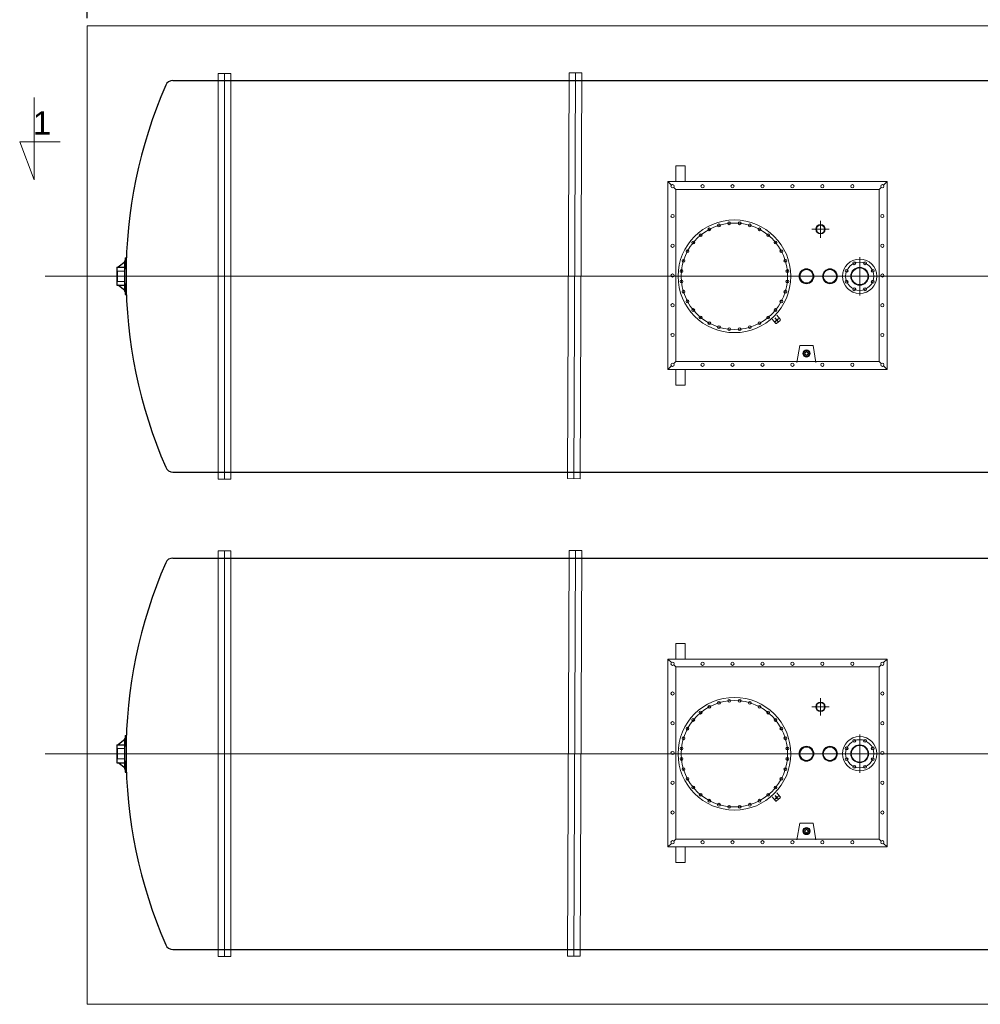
# Model space of a CAD drawing. Header units: millimetres. Extents: x -387992 to 11255, y 102926 to 380857.
# Tile 20 of 27: x -387938 to -381803, y 301147 to 307436. Entities that reach past the tile are written whole.
import ezdxf

# ---------------------------------------------------------------- set-up
doc = ezdxf.new("R2010")
doc.units = ezdxf.units.MM
doc.header["$MEASUREMENT"] = 0
doc.linetypes.add('CENTER', pattern=[0.55, 0.37, -0.06, 0.06, -0.06])
for name, color, linetype, lineweight in [('a___widokowa_0.3_Nr_pióra__5', 7, 'Continuous', 25), ('AOS BETON', 7, 'Continuous', 18), ('AOS OPIS', 7, 'Continuous', 9), ('AOS OS', 7, 'Continuous', 5), ('AOS STAL', 7, 'Continuous', 13), ('AOS WYMIAR', 7, 'Continuous', 9), ('AOS_OPIS', 7, 'Continuous', 9)]:
    doc.layers.add(name, color=color, linetype=linetype, lineweight=lineweight)
doc.layers.add('osie', color=1, linetype='CENTER')
doc.styles.add('ARIAL', font='arial.ttf')
doc.styles.add('wymiary_opis', font='simplex.shx', dxfattribs={"width": 0.8})
doc.dimstyles.new('BB 1-50', dxfattribs={"dimtxt": 100, "dimasz": 50, "dimexe": 10, "dimexo": 100, "dimgap": 30, "dimtad": 1, "dimlfac": -1, "dimzin": 12, "dimdsep": 46, "dimtxsty": 'wymiary_opis', "dimblk": 'ARCHTICK', "dimcen": 45, "dimdle": 10, "dimclrd": 256, "dimclre": 256, "dimadec": 0, "dimazin": 0, "dimtfac": 1, "dimtix": 1, "dimtmove": 2, "dimatfit": 3, "dimfxl": 1, "dimtolj": 1, "dimtzin": 0, "dimarcsym": 0})

# ---------------------------------------------------------------- blocks, each defined once
blk = doc.blocks.new('_ArchTick')
at = {"color": 0, "linetype": 'ByBlock', "const_width": 0.15}
blk.add_lwpolyline([(-0.5, -0.5), (0.5, 0.5)], dxfattribs=at)
blk = doc.blocks.new('*D1008')
at = {"layer": 'AOS WYMIAR', "lineweight": -2, "transparency": 16777216}
for p, q in [((-387517.3, 308125.9), (-374195.9, 308125.9)), ((-387507.3, 307446.8), (-387507.3, 308135.9)), ((-374205.9, 307446.8), (-374205.9, 308135.9))]:
    blk.add_line(p, q, dxfattribs=at)
at = {"layer": 'Defpoints', "color": 0, "transparency": 16777216}
for p in [(-374205.9, 308125.9), (-387507.3, 307346.8, 0), (-374205.9, 307346.8, 0)]:
    blk.add_point(p, dxfattribs=at)
at = {"layer": 'AOS WYMIAR', "lineweight": -2, "transparency": 16777216, "xscale": 50, "yscale": 50, "zscale": 50, "rotation": 180}
blk.add_blockref('_ArchTick', (-387507.3, 308125.9), dxfattribs=at)
at = {"layer": 'AOS WYMIAR', "lineweight": -2, "transparency": 16777216, "xscale": 50, "yscale": 50, "zscale": 50}
blk.add_blockref('_ArchTick', (-374205.9, 308125.9), dxfattribs=at)
at = {"layer": 'AOS WYMIAR', "color": 0, "transparency": 16777216, "insert": (-380856.6, 308205.9), "char_height": 100, "attachment_point": 5, "style": 'wymiary_opis'}
blk.add_mtext('\\A1;13300', dxfattribs=at)
blk = doc.blocks.new('A$C362D00BD')
for p, q in [((53, 209.9), (8.7, 174)), ((54.8, 234), (64.5, 234)), ((0, 174), (0, 60)), ((0, 174), (51.1, 174)), ((0, 60), (51.1, 60)), ((53, 24.1), (8.7, 60)), ((54.8, 0), (64.5, 0))]:
    blk.add_line(p, q)
blk.add_arc((1474.1, 117), 1424.1, 175.28738, 184.71262)
blk = doc.blocks.new('UZIOM')
for p, q in [((-8.1, -20.1), (-30.4, 5.8)), ((22.2, 6), (-0.1, 31.9)), ((-1, -20.7), (21.7, -1.1))]:
    blk.add_line(p, q)
blk.add_circle((0, 0), 5)
for centre, start, end in [((18.5, 2.7), 310.73435, 40.73435), ((-4.3, -16.9), 220.73435, 310.73435)]:
    blk.add_arc(centre, 5, start, end)
at = {"layer": 'osie'}
for p, q in [((-10.8, -9.3), (11.9, 10.3)), ((10.4, -10.9), (-9.2, 11.9))]:
    blk.add_line(p, q, dxfattribs=at)
blk = doc.blocks.new('1200x1400')
for p, q in [((7192.1, -5603.8), (7192.1, -5503.8)), ((7192.1, -5503.8), (7252.1, -5503.8)), ((7252.1, -5603.8), (7252.1, -5503.8)), ((7142.1, -6803.8), (7142.1, -5603.8)), ((7142.1, -5603.8), (8542.1, -5603.8)), ((8542.1, -5603.8), (7142.1, -5603.8)), ((7142.1, -5603.8), (7164.9, -5626.6)), ((7142.1, -5603.8), (7164.9, -5626.6)), ((7179.3, -5641), (7192.1, -5653.8)), ((7179.3, -5641), (7192.1, -5653.8)), ((7192.1, -6753.8), (7192.1, -5653.8)), ((7192.1, -5653.8), (8492.1, -5653.8)), ((8492.1, -5653.8), (7192.1, -5653.8)), ((8504.9, -5641), (8492.1, -5653.8)), ((8504.9, -5641), (8492.1, -5653.8)), ((8504.9, -5641), (8492.1, -5653.8)), ((8504.9, -5641), (8492.1, -5653.8)), ((8504.9, -5641), (8492.1, -5653.8)), ((8504.9, -5641), (8492.1, -5653.8)), ((8504.9, -5641), (8492.1, -5653.8)), ((8492.1, -6753.8), (8492.1, -5653.8)), ((8492.1, -6753.8), (8492.1, -5653.8)), ((8542.1, -5603.8), (8519.3, -5626.6)), ((8542.1, -5603.8), (8519.3, -5626.6)), ((8542.1, -5603.8), (8519.3, -5626.6)), ((8542.1, -5603.8), (8519.3, -5626.6)), ((8542.1, -5603.8), (8519.3, -5626.6)), ((8542.1, -5603.8), (8519.3, -5626.6)), ((8542.1, -5603.8), (8519.3, -5626.6)), ((8542.1, -6803.8), (8542.1, -5603.8)), ((8542.1, -6803.8), (8542.1, -5603.8)), ((7142.1, -6803.8), (7164.9, -6781)), ((7179.3, -6766.6), (7192.1, -6753.8)), ((7192.1, -6753.8), (8492.1, -6753.8)), ((8504.9, -6766.6), (8492.1, -6753.8)), ((8504.9, -6766.6), (8492.1, -6753.8)), ((8504.9, -6766.6), (8492.1, -6753.8)), ((8504.9, -6766.6), (8492.1, -6753.8)), ((8542.1, -6803.8), (8519.3, -6781)), ((8542.1, -6803.8), (8519.3, -6781)), ((8542.1, -6803.8), (8519.3, -6781)), ((8542.1, -6803.8), (8519.3, -6781)), ((7142.1, -6803.8), (8542.1, -6803.8)), ((7192.1, -6803.8), (7192.1, -6903.8)), ((7252.1, -6803.8), (7252.1, -6903.8)), ((7192.1, -6903.8), (7252.1, -6903.8))]:
    blk.add_line(p, q)
for centre in [(7172.1, -5633.8), (7363.6, -5633.8), (7555.1, -5633.8), (7746.6, -5633.8), (7937.6, -5633.8), (8129.1, -5633.8), (8320.6, -5633.8), (8512.1, -5633.8), (7172.1, -5823.8), (8512.1, -5823.8), (7172.1, -6013.8), (8512.1, -6013.8), (7172.1, -6203.8), (7172.1, -6203.8), (8512.1, -6203.8), (8512.1, -6203.8), (7172.1, -6393.8), (8512.1, -6393.8), (7172.1, -6583.8), (8512.1, -6583.8), (7172.1, -6773.8), (7363.6, -6773.8), (7555.1, -6773.8), (7746.6, -6773.8), (7937.6, -6773.8), (8129.1, -6773.8), (8320.6, -6773.8), (8512.1, -6773.8)]:
    blk.add_circle(centre, 10.2)
blk = doc.blocks.new('pokrywa')
for p, q in [((130787.3, 1906.6), (130787.3, 2016.6)), ((130732.3, 1961.6), (130842.3, 1961.6)), ((131037.4, 1539), (131037.4, 1784.2)), ((130655.6, 1219), (130636.9, 1111.6)), ((130739.4, 1219), (130655.6, 1219)), ((130739.4, 1219), (130758, 1111.6))]:
    blk.add_line(p, q)
blk.add_lwpolyline([(130710.5, 1168), (130697.5, 1181), (130684.5, 1168), (130697.5, 1155)], close=True)
for centre, radius in [((130237.4, 1661.6), 360), ((130237.4, 1661.6), 360), ((130237.4, 1661.6), 340), ((130077.1, 1961.4), 9), ((130077.1, 1961.4), 9), ((130077.1, 1961.4), 9), ((130077.1, 1961.4), 9), ((130138.7, 1986.9), 9), ((130138.7, 1986.9), 9), ((130204, 1999.9), 9), ((130204, 1999.9), 9), ((130270.7, 1999.9), 9), ((130270.7, 1999.9), 9), ((130336.1, 1986.9), 9), ((130336.1, 1986.9), 9), ((130397.6, 1961.4), 9), ((130397.6, 1961.4), 9), ((130397.6, 1961.4), 9), ((130397.6, 1961.4), 9), ((130787.3, 1961.6), 30), ((130787.3, 1961.6), 26), ((130021.7, 1924.4), 9), ((130021.7, 1924.4), 9), ((130453.1, 1924.4), 9), ((130453.1, 1924.4), 9), ((130453.1, 1924.4), 9), ((130453.1, 1924.4), 9), ((129937.5, 1821.9), 9), ((129937.5, 1821.9), 9), ((129974.5, 1877.3), 9), ((129974.5, 1877.3), 9), ((130500.2, 1877.3), 9), ((130500.2, 1877.3), 9), ((130537.2, 1821.9), 9), ((130537.2, 1821.9), 9), ((129912, 1760.3), 9), ((129912, 1760.3), 9), ((130562.7, 1760.3), 9), ((130562.7, 1760.3), 9), ((131037.4, 1661.6), 110), ((129899, 1694.9), 9), ((129899, 1694.9), 9), ((130575.7, 1694.9), 9), ((130697.5, 1661.6), 47.5), ((130697.5, 1661.6), 43.9), ((130697.5, 1661.6), 42.5), ((130847.5, 1661.6), 47.5), ((130847.5, 1661.6), 43.9), ((130847.5, 1661.6), 42.5), ((130954.2, 1696), 9), ((131037.4, 1661.6), 90), ((131037.4, 1661.6), 57), ((131037.4, 1661.6), 53.4), ((131002.9, 1744.7), 9), ((131071.8, 1744.7), 9), ((131120.5, 1696), 9), ((129899, 1628.2), 9), ((129899, 1628.2), 9), ((130575.7, 1628.2), 9), ((130954.2, 1627.1), 9), ((131120.5, 1627.1), 9), ((131002.9, 1578.4), 9), ((131071.8, 1578.4), 9), ((129912, 1562.9), 9), ((129912, 1562.9), 9), ((129937.5, 1501.3), 9), ((129937.5, 1501.3), 9), ((130537.2, 1501.3), 9), ((130537.2, 1501.3), 9), ((130562.7, 1562.9), 9), ((130562.7, 1562.9), 9), ((129974.5, 1445.9), 9), ((129974.5, 1445.9), 9), ((130500.2, 1445.9), 9), ((130500.2, 1445.9), 9), ((130021.7, 1398.8), 9), ((130021.7, 1398.8), 9), ((130453.1, 1398.8), 9), ((130453.1, 1398.8), 9), ((130077.1, 1361.7), 9), ((130077.1, 1361.7), 9), ((130138.7, 1336.2), 9), ((130138.7, 1336.2), 9), ((130204, 1323.2), 9), ((130204, 1323.2), 9), ((130270.7, 1323.2), 9), ((130270.7, 1323.2), 9), ((130336.1, 1336.2), 9), ((130336.1, 1336.2), 9), ((130397.6, 1361.7), 9), ((130397.6, 1361.7), 9), ((130697.5, 1168), 23), ((130697.5, 1168), 18)]:
    blk.add_circle(centre, radius)
for name, p in [('1200x1400', (122670.1, 7870.3)), ('UZIOM', (130507.8, 1381.2))]:
    blk.add_blockref(name, p)

msp = doc.modelspace()

# ---------------------------------------------------------------- linework, layer by layer
for p, q in [((-386959.555292, 307047.633975, 0.002966), (-374746.329803, 307046.494762, 0.001483)), ((-386959.555199, 304546.443555, 0.002966), (-374746.329803, 304547.582767, 0.001348)), ((-386959.555292, 303997.720409, 0.002966), (-374746.329803, 303996.581197, 0.001483)), ((-386959.555199, 301496.529989, 0.002966), (-374746.329803, 301497.669202, 0.001348))]:
    msp.add_line(p, q)
for centre, radius, start, end in [((-386959.322116, 306997.342219, 0.002966), 50.292296, 90.2656483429, 156.3984015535), ((-384200.033711, 305797.538765), 3059.145959, 156.4978022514, 203.5021977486), ((-386956.729614, 304599.920462, 0.002966), 53.551503, 204.6334785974, 266.975447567), ((-384200.033711, 302747.625199), 3059.145959, 156.4978022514, 203.5021977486), ((-386959.322116, 303947.428654, 0.002966), 50.292296, 90.2656483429, 156.3984015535), ((-386956.729614, 301550.006896, 0.002966), 53.551503, 204.6334785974, 266.975447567)]:
    msp.add_arc(centre, radius, start, end)
at = {"layer": 'a___widokowa_0.3_Nr_pióra__5', "color": 6, "extrusion": (-7.55496e-08, 1.60784e-07, 1)}
msp.add_arc((-387506.8109, 307396.936274, 0.079179), 0.5, 89.9993644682, 180.0006355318, dxfattribs=at)
at = {"layer": 'AOS BETON'}
for p, q in [((-387507.3109, 307396.936269, 0.000478), (-387507.241578, 301147.227685, 0.001483)), ((-374206.395928, 307397.288744, 0.001483), (-387506.810895, 307397.436274, 0.001483)), ((-374205.895933, 301147.375225, 0.001483), (-387507.344371, 301147.227684, 0.001483))]:
    msp.add_line(p, q, dxfattribs=at)
at = {"layer": 'AOS BETON', "color": 7, "ltscale": 0.4}
for p, q in [((-384438.46644, 304504.965628, 0.002825), (-384428.207614, 307096.511169, 0.002825)), ((-384348.208241, 307096.194485, 0.002825), (-384428.207614, 307096.511169, 0.002825)), ((-384358.467067, 304504.648945, 0.002825), (-384348.208241, 307096.194485, 0.002825)), ((-386670.046226, 304501.505842), (-386670.046226, 307093.071688)), ((-386590.046226, 307093.071688), (-386670.046226, 307093.071688)), ((-386590.046226, 304501.505842), (-386590.046226, 307093.071688)), ((-386590.046226, 304501.505842), (-386670.046226, 304501.505842)), ((-384358.467067, 304504.648945, 0.002825), (-384438.46644, 304504.965628, 0.002825)), ((-386670.046226, 301451.592276), (-386670.046226, 304043.158122)), ((-386590.046226, 304043.158122), (-386670.046226, 304043.158122)), ((-386590.046226, 301451.592276), (-386590.046226, 304043.158122)), ((-384438.46644, 301455.052062, 0.002825), (-384428.207614, 304046.597603, 0.002825)), ((-384348.208241, 304046.28092, 0.002825), (-384428.207614, 304046.597603, 0.002825)), ((-384358.467067, 301454.735379, 0.002825), (-384348.208241, 304046.28092, 0.002825)), ((-386590.046226, 301451.592276), (-386670.046226, 301451.592276)), ((-384358.467067, 301454.735379, 0.002825), (-384438.46644, 301455.052062, 0.002825))]:
    msp.add_line(p, q, dxfattribs=at)
at = {"layer": 'AOS OPIS', "elevation": 0.001483}
msp.add_lwpolyline([(-387846.328892, 306938.248824), (-387846.328892, 306413.240617), (-387938.275053, 306655.119462), (-387679.324537, 306655.119462)], dxfattribs=at)
at = {"layer": 'AOS OS', "ltscale": 10}
for p, q in [((-384398.466754, 304504.807286, 0.002825), (-384388.207928, 307096.352827, 0.002825)), ((-386630.046226, 304501.505842), (-386630.046226, 307093.071688)), ((-386630.046226, 301451.592276), (-386630.046226, 304043.158122)), ((-384398.466754, 301454.893721, 0.002825), (-384388.207928, 304046.439262, 0.002825))]:
    msp.add_line(p, q, dxfattribs=at)
at = {"layer": 'AOS OS', "color": 7, "ltscale": 10}
for p, q in [((-374008.321057, 305797.288765, 0.001483), (-387776.077425, 305797.288765, 0.001483)), ((-374008.321057, 302747.375199, 0.001483), (-387776.077425, 302747.375199, 0.001483))]:
    msp.add_line(p, q, dxfattribs=at)
at = {"layer": 'AOS STAL'}
for p, q in [((-387268.585649, 305700.038765), (-387268.585649, 305895.038765)), ((-387259.179671, 305895.038765), (-387268.585649, 305895.038765)), ((-387313.585649, 305764.538765), (-387313.585649, 305830.538765)), ((-387268.585649, 305830.538765), (-387313.585649, 305830.538765)), ((-387268.585649, 305764.538765), (-387313.585649, 305764.538765)), ((-387259.179442, 305700.038765), (-387268.585649, 305700.038765)), ((-387268.585649, 302650.125199), (-387268.585649, 302845.125199)), ((-387259.179671, 302845.125199), (-387268.585649, 302845.125199)), ((-387313.585649, 302714.625199), (-387313.585649, 302780.625199)), ((-387268.585649, 302780.625199), (-387313.585649, 302780.625199)), ((-387268.585649, 302714.625199), (-387313.585649, 302714.625199)), ((-387259.179442, 302650.125199), (-387268.585649, 302650.125199))]:
    msp.add_line(p, q, dxfattribs=at)

# ---------------------------------------------------------------- block references
for p in [(-387318.585646, 305680.538757), (-387318.585646, 302630.625192)]:
    msp.add_blockref('A$C362D00BD', p)
at = {"layer": 'AOS STAL', "color": 7}
for p in [(-513610.71364, 304135.823593, 0.001483), (-513610.71364, 301085.910028, 0.001483)]:
    msp.add_blockref('pokrywa', p, dxfattribs=at)

# ---------------------------------------------------------------- texts
at = {"layer": 'AOS_OPIS', "style": 'ARIAL'}
msp.add_text('1', height=150, dxfattribs=at).set_placement((-387853.959351, 306701.666037, 0.001483))

# ---------------------------------------------------------------- dimensions: what is measured, and where the dimension line sits
at = {"layer": 'AOS WYMIAR'}
dim = msp.add_linear_dim(base=(-374205.895933, 308125.86411, 0.001969), p1=(-387507.344734, 307346.788744, 0.000474), p2=(-374205.895933, 307346.788744, 0.000486), text='13300', dimstyle='BB 1-50', override={"dimdec": 0}, dxfattribs=at)
dim.commit()
dim.dimension.update_dxf_attribs({"geometry": '*D1008', "text_midpoint": (-380856.620334, 308205.86411, 0.001969)})

doc.saveas('drawing.dxf')
